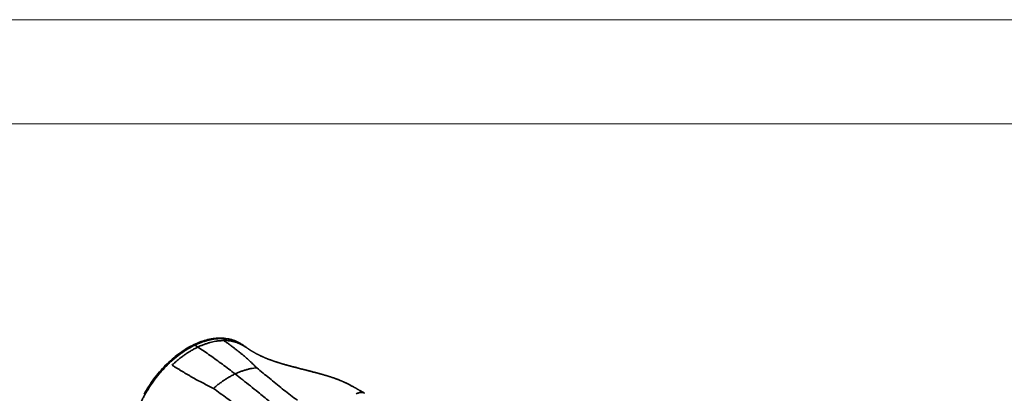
# Model space of a CAD drawing. Header units: millimetres. Extents: x -8713 to 3261, y -18743 to -8704.
# Tile 132 of 133: x 3070 to 3193, y -18244 to -18197. Entities that reach past the tile are written whole.
import ezdxf

# ---------------------------------------------------------------- set-up
doc = ezdxf.new("R2010")
doc.units = ezdxf.units.MM
doc.header["$LTSCALE"] = 10
for name, color, linetype, lineweight in [('1轮廓实线层', 7, 'Continuous', 18), ('2细线层', 4, 'Continuous', 13), ('图框层', 7, 'Continuous', 18)]:
    doc.layers.add(name, color=color, linetype=linetype, lineweight=lineweight)

# ---------------------------------------------------------------- blocks, each defined once
blk = doc.blocks.new('ZwmFrameMain_3_A4^_^无分区图框^_^landscape')
at = {"layer": '1轮廓实线层'}
blk.add_line((267, 200), (0, 200), dxfattribs=at)
at = {"layer": '2细线层'}
blk.add_line((272, 205), (-25, 205), dxfattribs=at)

msp = doc.modelspace()

# ---------------------------------------------------------------- linework, layer by layer
at = {"layer": '1轮廓实线层', "color": 7, "linetype": 'Continuous', "lineweight": 35}
for p, q in [((3091.62, -18237.7), (3091.99, -18237.95)), ((3097.89, -18237.92), (3097.5, -18237.65)), ((3097.89, -18237.92), (3097.87, -18237.9))]:
    msp.add_line(p, q, dxfattribs=at)
at = {"layer": '1轮廓实线层', "color": 7, "linetype": 'Continuous', "lineweight": 35, "flags": 128}
for points in [[(3085.26, -18243.84), (3085.4, -18243.59), (3085.54, -18243.35), (3085.69, -18243.11), (3085.84, -18242.87), (3086, -18242.63), (3086.16, -18242.39), (3086.32, -18242.16), (3086.49, -18241.93), (3086.66, -18241.71), (3086.84, -18241.49), (3087.02, -18241.27), (3087.2, -18241.05), (3087.38, -18240.84), (3087.57, -18240.64), (3087.76, -18240.43), (3087.95, -18240.23), (3088.15, -18240.04), (3088.35, -18239.85), (3088.55, -18239.67), (3088.75, -18239.49), (3088.96, -18239.31), (3089.16, -18239.14), (3089.37, -18238.98), (3089.58, -18238.82), (3089.79, -18238.66), (3090.01, -18238.52), (3090.22, -18238.37), (3090.43, -18238.24), (3090.65, -18238.11), (3090.86, -18237.98), (3091.08, -18237.86), (3091.3, -18237.75), (3091.52, -18237.64), (3091.73, -18237.54), (3091.95, -18237.45), (3092.17, -18237.36), (3092.38, -18237.28), (3092.6, -18237.21), (3092.81, -18237.14), (3093.03, -18237.08), (3093.24, -18237.03), (3093.45, -18236.98), (3093.66, -18236.94), (3093.87, -18236.9), (3094.08, -18236.88), (3094.28, -18236.86), (3094.49, -18236.84), (3094.69, -18236.84), (3094.89, -18236.84), (3095.08, -18236.84), (3095.28, -18236.86), (3095.47, -18236.88), (3095.66, -18236.91), (3095.84, -18236.94), (3096.02, -18236.98), (3096.2, -18237.03), (3096.38, -18237.09), (3096.55, -18237.15), (3096.72, -18237.22), (3096.88, -18237.29), (3097.05, -18237.37), (3097.2, -18237.46), (3097.36, -18237.56), (3097.39, -18237.58)], [(3097.55, -18237.69), (3097.45, -18237.62), (3097.3, -18237.53), (3097.14, -18237.44), (3096.98, -18237.36), (3096.82, -18237.28), (3096.65, -18237.21), (3096.47, -18237.15), (3096.3, -18237.1), (3096.12, -18237.05), (3095.94, -18237.01), (3095.75, -18236.97), (3095.56, -18236.94), (3095.37, -18236.92), (3095.18, -18236.91), (3094.98, -18236.9), (3094.78, -18236.9), (3094.58, -18236.9), (3094.38, -18236.92), (3094.17, -18236.94), (3093.97, -18236.96), (3093.76, -18237), (3093.55, -18237.04), (3093.34, -18237.09), (3093.12, -18237.14), (3092.91, -18237.2), (3092.69, -18237.27), (3092.48, -18237.34), (3092.26, -18237.42), (3092.05, -18237.51), (3091.83, -18237.6), (3091.61, -18237.7), (3091.39, -18237.81), (3091.18, -18237.92), (3090.96, -18238.04), (3090.74, -18238.17), (3090.53, -18238.3), (3090.31, -18238.43), (3090.1, -18238.58), (3089.89, -18238.72), (3089.68, -18238.88), (3089.47, -18239.04), (3089.26, -18239.2), (3089.05, -18239.37), (3088.85, -18239.55), (3088.64, -18239.73), (3088.44, -18239.91), (3088.24, -18240.1), (3088.05, -18240.29), (3087.86, -18240.49), (3087.67, -18240.7), (3087.48, -18240.9), (3087.29, -18241.11), (3087.11, -18241.33), (3086.93, -18241.55), (3086.76, -18241.77), (3086.59, -18241.99), (3086.42, -18242.22), (3086.25, -18242.45), (3086.09, -18242.69), (3085.94, -18242.93), (3085.79, -18243.17), (3085.64, -18243.41), (3085.49, -18243.65), (3085.36, -18243.9)]]:
    msp.add_lwpolyline(points, dxfattribs=at)
at = {"layer": '1轮廓实线层', "color": 7, "linetype": 'Continuous', "lineweight": 35}
for points, knots in [([(3091.62, -18237.7), (3091.75, -18237.64), (3092, -18237.53), (3092.38, -18237.37), (3092.76, -18237.24), (3093.15, -18237.13), (3093.53, -18237.04), (3093.91, -18236.97), (3094.29, -18236.92), (3094.64, -18236.9), (3094.97, -18236.9), (3095.28, -18236.91), (3095.57, -18236.94), (3095.87, -18236.99), (3096.16, -18237.05), (3096.44, -18237.14), (3096.71, -18237.24), (3096.98, -18237.35), (3097.22, -18237.48), (3097.4, -18237.58), (3097.48, -18237.64), (3097.49, -18237.65)], [0, 0, 0, 0, 0.0582089, 0.1164831, 0.1747573, 0.2329663, 0.2933975, 0.3539017, 0.414406, 0.4748373, 0.5260043, 0.5772155, 0.6284268, 0.6795938, 0.7322458, 0.784946, 0.8376463, 0.8902982, 0.9414742, 0.9926945, 1, 1, 1, 1]), ([(3095.22, -18237.15), (3095.14, -18237.15), (3094.98, -18237.15), (3094.73, -18237.17), (3094.47, -18237.19), (3094.18, -18237.24), (3093.85, -18237.3), (3093.49, -18237.39), (3093.12, -18237.5), (3092.75, -18237.63), (3092.37, -18237.78), (3092.12, -18237.89), (3091.99, -18237.95)], [0, 0, 0, 0, 0.080604, 0.161208, 0.242168, 0.323129, 0.434823, 0.546576, 0.65827, 0.772159, 0.886111, 1, 1, 1, 1]), ([(3099.34, -18240.55), (3099.19, -18240.41), (3098.9, -18240.11), (3098.42, -18239.67), (3097.93, -18239.22), (3097.49, -18238.85), (3097.11, -18238.54), (3096.81, -18238.31), (3096.5, -18238.07), (3096.19, -18237.83), (3095.87, -18237.6), (3095.55, -18237.37), (3095.33, -18237.22), (3095.22, -18237.15)], [0, 0, 0, 0, 0.121055, 0.244707, 0.371004, 0.499999, 0.570921, 0.642244, 0.713977, 0.785515, 0.85674, 0.928232, 1, 1, 1, 1]), ([(3096.66, -18237.34), (3096.55, -18237.31), (3096.32, -18237.25), (3095.97, -18237.19), (3095.6, -18237.15), (3095.35, -18237.15), (3095.22, -18237.15)], [0, 0, 0, 0, 0.2499946, 0.4999934, 0.7499956, 1, 1, 1, 1]), ([(3085.79, -18255.29), (3085.72, -18255.24), (3085.57, -18255.14), (3085.36, -18254.97), (3085.15, -18254.77), (3084.95, -18254.56), (3084.76, -18254.34), (3084.58, -18254.1), (3084.42, -18253.85), (3084.28, -18253.59), (3084.14, -18253.32), (3084.02, -18253.03), (3083.91, -18252.73), (3083.82, -18252.42), (3083.73, -18252.09), (3083.67, -18251.76), (3083.62, -18251.42), (3083.58, -18251.08), (3083.55, -18250.72), (3083.54, -18250.36), (3083.55, -18249.99), (3083.57, -18249.6), (3083.6, -18249.21), (3083.65, -18248.82), (3083.71, -18248.43), (3083.78, -18248.04), (3083.87, -18247.65), (3083.98, -18247.25), (3084.09, -18246.84), (3084.23, -18246.43), (3084.37, -18246.03), (3084.53, -18245.62), (3084.7, -18245.22), (3084.88, -18244.83), (3085.07, -18244.44), (3085.27, -18244.05), (3085.49, -18243.66), (3085.72, -18243.27), (3085.96, -18242.88), (3086.21, -18242.51), (3086.47, -18242.15), (3086.73, -18241.8), (3087, -18241.46), (3087.29, -18241.12), (3087.58, -18240.79), (3087.88, -18240.46), (3088.19, -18240.15), (3088.51, -18239.85), (3088.82, -18239.57), (3089.14, -18239.3), (3089.46, -18239.04), (3089.79, -18238.79), (3090.13, -18238.56), (3090.47, -18238.33), (3090.81, -18238.13), (3091.12, -18237.95), (3091.39, -18237.81), (3091.54, -18237.74), (3091.62, -18237.7)], [0, 0, 0, 0, 0.016335, 0.034223, 0.0525, 0.070777, 0.089189, 0.107601, 0.125357, 0.143113, 0.160992, 0.178871, 0.197138, 0.215406, 0.233807, 0.252209, 0.269978, 0.287748, 0.305641, 0.323533, 0.341817, 0.3601, 0.378517, 0.396935, 0.414688, 0.432442, 0.450318, 0.468194, 0.486459, 0.504723, 0.523122, 0.54152, 0.559289, 0.577058, 0.594951, 0.612843, 0.631125, 0.649408, 0.667825, 0.686242, 0.703998, 0.721755, 0.739635, 0.757515, 0.775784, 0.794052, 0.812455, 0.830858, 0.848622, 0.866385, 0.884272, 0.902158, 0.920434, 0.938709, 0.95712, 0.97553, 0.98776, 1, 1, 1, 1]), ([(3091.99, -18237.95), (3091.87, -18238.01), (3091.62, -18238.13), (3091.25, -18238.34), (3090.88, -18238.56), (3090.5, -18238.8), (3090.13, -18239.06), (3089.8, -18239.31), (3089.51, -18239.55), (3089.26, -18239.76), (3089.01, -18239.98), (3088.84, -18240.14), (3088.76, -18240.21)], [0, 0, 0, 0, 0.111694, 0.223447, 0.335141, 0.44903, 0.562982, 0.676871, 0.757475, 0.838079, 0.91904, 1, 1, 1, 1]), ([(3096.63, -18241.31), (3096.37, -18241.11), (3095.84, -18240.7), (3095.05, -18240.12), (3094.28, -18239.55), (3093.52, -18239), (3092.75, -18238.47), (3092.24, -18238.12), (3091.99, -18237.95)], [0, 0, 0, 0, 0.171285, 0.3426, 0.506894, 0.671188, 0.835594, 1, 1, 1, 1]), ([(3097.87, -18237.9), (3097.79, -18237.85), (3097.61, -18237.74), (3097.32, -18237.59), (3097, -18237.45), (3096.78, -18237.38), (3096.66, -18237.34)], [0, 0, 0, 0, 0.21804, 0.478691, 0.739343, 1, 1, 1, 1]), ([(3112.8, -18243.74), (3112.76, -18243.71), (3112.66, -18243.64), (3112.52, -18243.56), (3112.38, -18243.48), (3112.25, -18243.41), (3112.14, -18243.34), (3112.05, -18243.29), (3111.98, -18243.25), (3111.92, -18243.22), (3111.88, -18243.19), (3111.85, -18243.18), (3111.82, -18243.16), (3111.77, -18243.13), (3111.71, -18243.09), (3111.62, -18243.05), (3111.53, -18242.99), (3111.41, -18242.93), (3111.29, -18242.86), (3111.16, -18242.79), (3111.03, -18242.72), (3110.89, -18242.64), (3110.74, -18242.56), (3110.57, -18242.48), (3110.42, -18242.41), (3110.28, -18242.34), (3110.16, -18242.29), (3110.06, -18242.25), (3109.98, -18242.21), (3109.9, -18242.18), (3109.8, -18242.14), (3109.69, -18242.09), (3109.58, -18242.05), (3109.46, -18242), (3109.33, -18241.95), (3109.21, -18241.91), (3109.09, -18241.86), (3108.97, -18241.82), (3108.87, -18241.79), (3108.77, -18241.76), (3108.68, -18241.73), (3108.58, -18241.69), (3108.48, -18241.66), (3108.39, -18241.63), (3108.3, -18241.61), (3108.21, -18241.58), (3108.11, -18241.54), (3108, -18241.51), (3107.89, -18241.48), (3107.78, -18241.45), (3107.68, -18241.42), (3107.57, -18241.39), (3107.48, -18241.36), (3107.39, -18241.34), (3107.31, -18241.31), (3107.23, -18241.29), (3107.17, -18241.28), (3107.12, -18241.26), (3107.07, -18241.25), (3107, -18241.23), (3106.92, -18241.21), (3106.83, -18241.18), (3106.75, -18241.16), (3106.67, -18241.14), (3106.62, -18241.13), (3106.56, -18241.11), (3106.46, -18241.09), (3106.32, -18241.05), (3106.15, -18241.01), (3105.98, -18240.96), (3105.82, -18240.92), (3105.66, -18240.88), (3105.52, -18240.85), (3105.42, -18240.82), (3105.35, -18240.8), (3105.28, -18240.78), (3105.21, -18240.77), (3105.15, -18240.75), (3105.1, -18240.74), (3105.05, -18240.72), (3104.98, -18240.71), (3104.9, -18240.69), (3104.82, -18240.67), (3104.74, -18240.65), (3104.63, -18240.62), (3104.48, -18240.58), (3104.3, -18240.53), (3104.12, -18240.49), (3103.96, -18240.44), (3103.81, -18240.41), (3103.69, -18240.37), (3103.55, -18240.34), (3103.42, -18240.3), (3103.29, -18240.27), (3103.16, -18240.23), (3103.03, -18240.19), (3102.91, -18240.16), (3102.79, -18240.13), (3102.67, -18240.09), (3102.55, -18240.06), (3102.43, -18240.02), (3102.3, -18239.98), (3102.17, -18239.94), (3102.04, -18239.9), (3101.9, -18239.86), (3101.77, -18239.81), (3101.63, -18239.77), (3101.5, -18239.73), (3101.39, -18239.69), (3101.29, -18239.65), (3101.2, -18239.62), (3101.12, -18239.59), (3101.02, -18239.55), (3100.91, -18239.52), (3100.8, -18239.47), (3100.7, -18239.43), (3100.59, -18239.39), (3100.5, -18239.35), (3100.41, -18239.32), (3100.34, -18239.29), (3100.28, -18239.26), (3100.24, -18239.24), (3100.19, -18239.22), (3100.12, -18239.19), (3100.04, -18239.16), (3099.94, -18239.11), (3099.83, -18239.06), (3099.73, -18239.01), (3099.63, -18238.97), (3099.55, -18238.92), (3099.47, -18238.88), (3099.4, -18238.85), (3099.33, -18238.81), (3099.25, -18238.77), (3099.17, -18238.73), (3099.09, -18238.68), (3099.01, -18238.63), (3098.92, -18238.58), (3098.84, -18238.53), (3098.76, -18238.49), (3098.68, -18238.44), (3098.62, -18238.4), (3098.57, -18238.37), (3098.52, -18238.34), (3098.47, -18238.31), (3098.43, -18238.28), (3098.39, -18238.25), (3098.35, -18238.23), (3098.32, -18238.21), (3098.29, -18238.19), (3098.25, -18238.16), (3098.2, -18238.12), (3098.13, -18238.08), (3098.04, -18238.02), (3097.95, -18237.96), (3097.89, -18237.92), (3097.87, -18237.9)], [0, 0, 0, 0, 0.010552, 0.022722, 0.033545, 0.043107, 0.051438, 0.058544, 0.064424, 0.068561, 0.071755, 0.074002, 0.075679, 0.07953, 0.084487, 0.090557, 0.097745, 0.106055, 0.11531, 0.124831, 0.134005, 0.142829, 0.154825, 0.166097, 0.176645, 0.186422, 0.195067, 0.200499, 0.205317, 0.210407, 0.216509, 0.223389, 0.230603, 0.238103, 0.24607, 0.253559, 0.26089, 0.268116, 0.274638, 0.279199, 0.284608, 0.290807, 0.296723, 0.30198, 0.306849, 0.312273, 0.318231, 0.325111, 0.331094, 0.337055, 0.343221, 0.349637, 0.354349, 0.359305, 0.364478, 0.369108, 0.372113, 0.374628, 0.377651, 0.381521, 0.386132, 0.391202, 0.396293, 0.400316, 0.403223, 0.405935, 0.409283, 0.42013, 0.429488, 0.43902, 0.447767, 0.457146, 0.466291, 0.469944, 0.473964, 0.478342, 0.482386, 0.485663, 0.488194, 0.490933, 0.494773, 0.499264, 0.504027, 0.508938, 0.513193, 0.522234, 0.533799, 0.543752, 0.553893, 0.561073, 0.568157, 0.575739, 0.583977, 0.591119, 0.598689, 0.606344, 0.613671, 0.61998, 0.627287, 0.63438, 0.641944, 0.649102, 0.65708, 0.665383, 0.673801, 0.682276, 0.690776, 0.699277, 0.706914, 0.712684, 0.717746, 0.723446, 0.729932, 0.737102, 0.744709, 0.752747, 0.759434, 0.766379, 0.772675, 0.777784, 0.781862, 0.784731, 0.787861, 0.793254, 0.800024, 0.808006, 0.817056, 0.825061, 0.833209, 0.840945, 0.847713, 0.853551, 0.860661, 0.867382, 0.873943, 0.882113, 0.890155, 0.898787, 0.908508, 0.915059, 0.923344, 0.931439, 0.936213, 0.941541, 0.946741, 0.951806, 0.956831, 0.961135, 0.963299, 0.965992, 0.969486, 0.973788, 0.978904, 0.986448, 0.995271, 1, 1, 1, 1]), ([(3088.76, -18240.21), (3088.86, -18240.28), (3089.06, -18240.41), (3089.36, -18240.6), (3089.66, -18240.78), (3089.97, -18240.97), (3090.29, -18241.16), (3090.6, -18241.35), (3090.92, -18241.53), (3091.35, -18241.78), (3091.9, -18242.08), (3092.58, -18242.44), (3093.25, -18242.79), (3093.7, -18243.01), (3093.93, -18243.12)], [0, 0, 0, 0, 0.062812, 0.125412, 0.187806, 0.250001, 0.312972, 0.375625, 0.437966, 0.500001, 0.628996, 0.755294, 0.878945, 1, 1, 1, 1]), ([(3096.63, -18241.31), (3096.76, -18241.25), (3097.03, -18241.13), (3097.42, -18240.98), (3097.81, -18240.85), (3098.2, -18240.74), (3098.59, -18240.65), (3098.97, -18240.59), (3099.21, -18240.56), (3099.34, -18240.55)], [0, 0, 0, 0, 0.142852, 0.285705, 0.428559, 0.571416, 0.714275, 0.857137, 1, 1, 1, 1]), ([(3104.44, -18244.61), (3104.36, -18244.55), (3103.99, -18244.29), (3103.36, -18243.81), (3102.53, -18243.17), (3101.72, -18242.52), (3100.92, -18241.86), (3100.13, -18241.2), (3099.6, -18240.77), (3099.34, -18240.55)], [0, 0, 0, 0, 0.043953, 0.203096, 0.362343, 0.521704, 0.681152, 0.840617, 1, 1, 1, 1]), ([(3093.93, -18243.12), (3094.05, -18243.01), (3094.3, -18242.8), (3094.68, -18242.5), (3095.06, -18242.23), (3095.45, -18241.97), (3095.84, -18241.73), (3096.24, -18241.51), (3096.5, -18241.38), (3096.63, -18241.31)], [0, 0, 0, 0, 0.142863, 0.285725, 0.428584, 0.571441, 0.714295, 0.857148, 1, 1, 1, 1]), ([(3102.13, -18245.7), (3101.73, -18245.38), (3100.85, -18244.69), (3099.66, -18243.72), (3098.54, -18242.82), (3097.59, -18242.06), (3096.95, -18241.56), (3096.63, -18241.31)], [0, 0, 0, 0, 0.219009, 0.479341, 0.652897, 0.826452, 1, 1, 1, 1]), ([(3093.93, -18243.12), (3094.21, -18243.33), (3094.78, -18243.74), (3095.63, -18244.37), (3096.47, -18245.01), (3097.3, -18245.66), (3098.11, -18246.3), (3098.73, -18246.81), (3099.08, -18247.1), (3099.17, -18247.17)], [0, 0, 0, 0, 0.15788, 0.315842, 0.473786, 0.631644, 0.78939, 0.947032, 1, 1, 1, 1]), ([(3112.8, -18243.74), (3112.79, -18243.73), (3112.75, -18243.7), (3112.67, -18243.67), (3112.57, -18243.64), (3112.46, -18243.62), (3112.34, -18243.62), (3112.22, -18243.64), (3112.08, -18243.67), (3111.93, -18243.73), (3111.83, -18243.77), (3111.78, -18243.8)], [0, 0, 0, 0, 0.048645, 0.161864, 0.275075, 0.387057, 0.496746, 0.603395, 0.740338, 0.871898, 1, 1, 1, 1])]:
    msp.add_open_spline(points, degree=3, knots=knots, dxfattribs=at)

# ---------------------------------------------------------------- block references
at = {"layer": '图框层', "xscale": 2.6, "yscale": 2.6, "zscale": 2.6}
msp.add_blockref('ZwmFrameMain_3_A4^_^无分区图框^_^landscape', (2554.21, -18730.04), dxfattribs=at)

doc.saveas('drawing.dxf')
